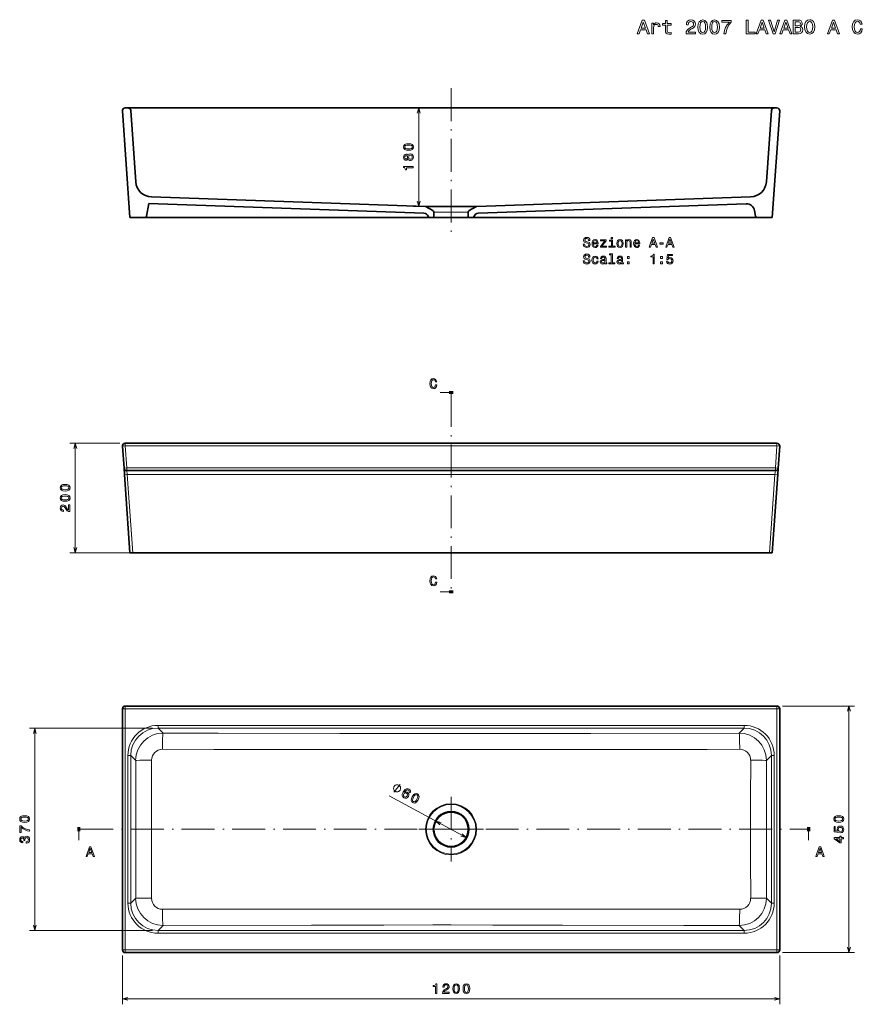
# Model space of a CAD drawing. Extents: x 14 to 508, y 45 to 404.
# Tile 1 of 3: x 14 to 322, y 45 to 404. Entities that reach past the tile are written whole.
import ezdxf

# ---------------------------------------------------------------- set-up
doc = ezdxf.new("R2010")
doc.units = 0
doc.linetypes.add('DASHDOT', pattern=[18.5, 12, -3, 0.5, -3])

msp = doc.modelspace()

# ---------------------------------------------------------------- linework, layer by layer
at = {"color": 7, "linetype": 'DASHDOT', "lineweight": 13}
for p, q in [((171.48, 379.29), (171.48, 324.79)), ((171.48, 267.67), (171.48, 195.97)), ((171.48, 120.58), (171.48, 97.01)), ((36.14, 108.79), (301.49, 108.79)), ((183.27, 108.79), (159.7, 108.79))]:
    msp.add_line(p, q, dxfattribs=at)
at = {"color": 7, "lineweight": 35}
for p, q in [((54.27, 332.07), (51.55, 371)), ((53.55, 372.07), (290.42, 372.07)), ((56.37, 345.14), (54.55, 371.14)), ((286.6, 345.14), (288.42, 371.14)), ((288.69, 332.07), (291.42, 371)), ((162.14, 336.07), (62.14, 339.57)), ((180.83, 336.07), (280.82, 339.57)), ((161.59, 333.69), (61.18, 337.2)), ((181.37, 333.69), (279.18, 337.11)), ((288.69, 332.07), (54.27, 332.07)), ((290.42, 249.71), (52.55, 249.71)), ((54.27, 209.71), (52.28, 238.22)), ((171.48, 239.71), (53.11, 239.71)), ((289.86, 239.71), (171.48, 239.71)), ((288.69, 209.71), (290.69, 238.22)), ((55.27, 209.71), (171.48, 209.71)), ((287.7, 209.71), (171.48, 209.71)), ((51.55, 64.79), (51.55, 152.79)), ((171.48, 153.79), (52.55, 153.79)), ((171.48, 153.79), (290.42, 153.79)), ((291.42, 64.79), (291.42, 152.79)), ((171.48, 63.79), (52.55, 63.79)), ((171.48, 63.79), (290.42, 63.79))]:
    msp.add_line(p, q, dxfattribs=at)
at = {"color": 7, "lineweight": 35, "ltscale": 0.025061}
for p, q in [((52.55, 372.07), (53.55, 372.07)), ((289.42, 372.07), (290.42, 372.07))]:
    msp.add_line(p, q, dxfattribs=at)
at = {"color": 7, "lineweight": 13}
for p, q in [((159.66, 336.07), (159.66, 372.07)), ((34.32, 209.71), (34.32, 249.71)), ((171.48, 248.71), (52.55, 248.71)), ((171.48, 248.71), (290.42, 248.71)), ((171.48, 240.71), (53.11, 240.71)), ((55.27, 209.71), (53.28, 238.22)), ((53.28, 238.22), (171.48, 238.22)), ((289.86, 240.71), (171.48, 240.71)), ((171.48, 238.22), (289.69, 238.22)), ((287.7, 209.71), (289.69, 238.22)), ((169.48, 209.71), (32.32, 209.71)), ((52.55, 152.79), (52.55, 64.79)), ((52.55, 152.79), (290.42, 152.79)), ((290.42, 64.79), (290.42, 152.79)), ((292.42, 153.79), (318.7, 153.79)), ((316.7, 63.79), (316.7, 153.79)), ((62.52, 145.73), (17.55, 145.73)), ((19.55, 71.86), (19.55, 145.73)), ((64.52, 146.73), (278.44, 146.73)), ((171.48, 145.73), (64.52, 145.73)), ((171.48, 145.73), (278.44, 145.73)), ((53.55, 81.83), (53.55, 135.75)), ((54.55, 135.75), (54.55, 108.79)), ((288.42, 135.75), (288.42, 108.79)), ((289.42, 135.75), (289.42, 81.83)), ((148.86, 121.06), (177.02, 105.79)), ((54.55, 81.83), (54.55, 108.79)), ((288.42, 81.83), (288.42, 108.79)), ((62.52, 71.86), (17.55, 71.86)), ((171.48, 71.86), (64.52, 71.86)), ((64.52, 70.86), (278.44, 70.86)), ((171.48, 71.86), (278.44, 71.86)), ((290.42, 64.79), (52.55, 64.79)), ((292.42, 63.79), (318.7, 63.79)), ((51.55, 46.92), (291.42, 46.92))]:
    msp.add_line(p, q, dxfattribs=at)
at = {"color": 7, "lineweight": 35, "ltscale": 0.117629}
msp.add_line((61.18, 337.2), (60.36, 332.56), dxfattribs=at)
at = {"color": 7, "lineweight": 13, "ltscale": 0.061983}
msp.add_line((160.14, 336.07), (157.66, 336.07), dxfattribs=at)
at = {"color": 7, "lineweight": 35, "ltscale": 0.467117}
msp.add_line((180.83, 336.07), (162.14, 336.07), dxfattribs=at)
at = {"color": 7, "lineweight": 35, "ltscale": 0.071108}
for p, q in [((164.88, 334.57), (162.42, 335.99)), ((178.08, 334.57), (180.55, 335.99))]:
    msp.add_line(p, q, dxfattribs=at)
at = {"color": 7, "lineweight": 35, "ltscale": 0.052432}
msp.add_line((282.24, 334.63), (282.61, 332.56), dxfattribs=at)
at = {"color": 7, "lineweight": 35, "ltscale": 0.137414}
for p, q in [((54.27, 332.07), (59.77, 332.07)), ((283.2, 332.07), (288.69, 332.07))]:
    msp.add_line(p, q, dxfattribs=at)
at = {"color": 7, "lineweight": 35, "ltscale": 0.038054}
for p, q in [((165.18, 332.07), (163.66, 332.07)), ((177.78, 332.07), (179.31, 332.07))]:
    msp.add_line(p, q, dxfattribs=at)
at = {"color": 7, "lineweight": 13, "ltscale": 0.315}
msp.add_line((165.18, 334.05), (177.78, 334.05), dxfattribs=at)
at = {"color": 7, "lineweight": 35, "ltscale": 0.049586}
for p, q in [((165.18, 332.07), (165.18, 334.05)), ((177.78, 332.07), (177.78, 334.05))]:
    msp.add_line(p, q, dxfattribs=at)
at = {"color": 7, "lineweight": 13, "ltscale": 0.1}
for p, q in [((171.48, 268.17), (167.48, 268.17)), ((171.48, 195.47), (167.48, 195.47)), ((35.64, 108.79), (35.64, 104.79)), ((301.99, 108.79), (301.99, 104.79))]:
    msp.add_line(p, q, dxfattribs=at)
at = {"color": 7, "lineweight": 100, "ltscale": 0.025}
for p, q in [((171.48, 268.67), (171.48, 267.67)), ((171.48, 194.97), (171.48, 195.97)), ((35.14, 108.79), (36.14, 108.79)), ((302.49, 108.79), (301.49, 108.79))]:
    msp.add_line(p, q, dxfattribs=at)
at = {"color": 7, "lineweight": 13, "ltscale": 0.455703}
msp.add_line((50.55, 249.71), (32.32, 249.71), dxfattribs=at)
at = {"color": 7, "lineweight": 13, "ltscale": 0.025}
for p, q in [((52.55, 248.71), (51.55, 248.64)), ((52.55, 248.71), (52.55, 249.71)), ((290.42, 248.71), (290.42, 249.71)), ((291.42, 248.64), (290.42, 248.71)), ((53.11, 240.71), (52.11, 240.64)), ((53.11, 240.71), (53.11, 239.71)), ((290.86, 240.64), (289.86, 240.71)), ((289.86, 240.71), (289.86, 239.71)), ((51.55, 152.79), (52.55, 152.79)), ((52.55, 153.79), (52.55, 152.79)), ((290.42, 153.79), (290.42, 152.79)), ((291.42, 152.79), (290.42, 152.79)), ((51.55, 64.79), (52.55, 64.79)), ((52.55, 63.79), (52.55, 64.79)), ((290.42, 63.79), (290.42, 64.79)), ((291.42, 64.79), (290.42, 64.79))]:
    msp.add_line(p, q, dxfattribs=at)
at = {"color": 7, "lineweight": 35, "ltscale": 0.200488}
for p, q in [((52.11, 240.64), (51.55, 248.64)), ((290.86, 240.64), (291.42, 248.64))]:
    msp.add_line(p, q, dxfattribs=at)
at = {"color": 7, "lineweight": 13, "ltscale": 0.200488}
for p, q in [((53.11, 240.71), (52.55, 248.71)), ((289.86, 240.71), (290.42, 248.71))]:
    msp.add_line(p, q, dxfattribs=at)
at = {"color": 7, "lineweight": 35, "ltscale": 0.060613}
for p, q in [((52.11, 240.64), (52.28, 238.22)), ((290.69, 238.22), (290.86, 240.64))]:
    msp.add_line(p, q, dxfattribs=at)
at = {"color": 7, "lineweight": 13, "ltscale": 0.037449}
for p, q in [((53.11, 239.71), (53.28, 238.22)), ((289.69, 238.22), (289.86, 239.71))]:
    msp.add_line(p, q, dxfattribs=at)
at = {"color": 7, "lineweight": 35, "ltscale": 0.024939}
for p, q in [((55.27, 209.71), (54.27, 209.71)), ((287.7, 209.71), (288.69, 209.71))]:
    msp.add_line(p, q, dxfattribs=at)
at = {"color": 7, "lineweight": 13, "ltscale": 0.024939}
for p, q in [((64.52, 145.73), (64.52, 146.73)), ((278.44, 145.73), (278.44, 146.73)), ((54.55, 135.75), (53.55, 135.75)), ((288.42, 135.75), (289.42, 135.75)), ((54.55, 81.83), (53.55, 81.83)), ((288.42, 81.83), (289.42, 81.83)), ((64.52, 71.86), (64.52, 70.86)), ((278.44, 71.86), (278.44, 70.86))]:
    msp.add_line(p, q, dxfattribs=at)
at = {"color": 7, "lineweight": 13, "ltscale": 0.064269}
for p, q in [((64.52, 145.73), (66.34, 143.91)), ((64.52, 71.86), (66.34, 73.68)), ((278.44, 71.86), (276.62, 73.68))]:
    msp.add_line(p, q, dxfattribs=at)
at = {"color": 7, "lineweight": 13, "ltscale": 0.064268}
msp.add_line((278.44, 145.73), (276.62, 143.91), dxfattribs=at)
at = {"color": 7, "lineweight": 13, "ltscale": 0.064019}
for p, q in [((54.55, 135.75), (56.36, 133.94)), ((288.42, 135.75), (286.61, 133.94)), ((54.55, 81.83), (56.36, 83.65)), ((288.42, 81.83), (286.61, 83.65))]:
    msp.add_line(p, q, dxfattribs=at)
at = {"color": 7, "lineweight": 13, "ltscale": 0.446883}
for p, q in [((51.55, 62.79), (51.55, 44.92)), ((291.42, 62.79), (291.42, 44.92))]:
    msp.add_line(p, q, dxfattribs=at)
at = {"color": 7, "lineweight": 13}
for points in [[(239.46, 399.13), (240.12, 399.13), (240.65, 400.6), (242.65, 400.6), (243.17, 399.13), (243.85, 399.13), (242.02, 404.14), (241.28, 404.14)], [(240.88, 401.21), (241.65, 403.42), (242.42, 401.21)], [(244.74, 399.13), (245.37, 399.13), (245.37, 401.34), (245.43, 401.88), (245.63, 402.26), (245.95, 402.49), (246.37, 402.57), (246.69, 402.52), (246.93, 402.37), (247.07, 402.13), (247.12, 401.8), (247.76, 401.8), (247.68, 402.38), (247.44, 402.8), (247.04, 403.05), (246.5, 403.14), (246.13, 403.08), (245.82, 402.93), (245.54, 402.69), (245.31, 402.36), (245.31, 403), (244.74, 403)], [(249.69, 402.33), (249.69, 400.39), (249.73, 399.76), (249.93, 399.33), (250.33, 399.08), (251.02, 398.99), (251.77, 399.03), (251.77, 399.58), (251.22, 399.53), (250.72, 399.59), (250.46, 399.77), (250.34, 400.07), (250.32, 400.5), (250.32, 402.33), (251.77, 402.33), (251.77, 402.87), (250.32, 402.87), (250.32, 404), (249.69, 404), (249.69, 402.87), (248.59, 402.87), (248.59, 402.33)], [(257.24, 399.13), (260.68, 399.13), (260.68, 399.75), (257.96, 399.75), (258.11, 400.09), (258.37, 400.37), (259.17, 400.88), (259.6, 401.1), (260.07, 401.41), (260.41, 401.77), (260.61, 402.19), (260.68, 402.68), (260.56, 403.28), (260.22, 403.76), (259.7, 404.06), (259.03, 404.17), (258.34, 404.04), (257.81, 403.71), (257.47, 403.17), (257.36, 402.45), (257.36, 402.35), (258.01, 402.35), (258.01, 402.41), (258.08, 402.9), (258.27, 403.26), (258.58, 403.49), (258.99, 403.57), (259.41, 403.5), (259.72, 403.32), (259.92, 403.04), (259.99, 402.68), (259.94, 402.35), (259.81, 402.07), (259.58, 401.83), (259.26, 401.61), (258.83, 401.38), (258.13, 400.93), (257.63, 400.46), (257.34, 399.88), (257.24, 399.15)], [(261.6, 401.57), (261.71, 400.44), (262.05, 399.63), (262.59, 399.15), (263.34, 398.99), (264.08, 399.15), (264.62, 399.63), (264.95, 400.44), (265.07, 401.57), (264.95, 402.7), (264.81, 403.14), (264.62, 403.51), (264.08, 404), (263.34, 404.17), (262.59, 404), (262.05, 403.5), (261.71, 402.7)], [(262.29, 401.57), (262.35, 402.44), (262.53, 403.07), (262.86, 403.44), (263.34, 403.57), (263.81, 403.44), (264.14, 403.07), (264.32, 402.44), (264.38, 401.57), (264.32, 400.69), (264.14, 400.07), (263.81, 399.7), (263.34, 399.58), (262.86, 399.7), (262.53, 400.07), (262.35, 400.69)], [(265.94, 401.57), (266.05, 400.44), (266.39, 399.63), (266.93, 399.15), (267.68, 398.99), (268.42, 399.15), (268.96, 399.63), (269.29, 400.44), (269.4, 401.57), (269.29, 402.7), (269.15, 403.14), (268.96, 403.51), (268.42, 404), (267.68, 404.17), (266.93, 404), (266.39, 403.5), (266.05, 402.7)], [(266.63, 401.57), (266.69, 402.44), (266.87, 403.07), (267.19, 403.44), (267.68, 403.57), (268.15, 403.44), (268.47, 403.07), (268.65, 402.44), (268.71, 401.57), (268.65, 400.69), (268.47, 400.07), (268.15, 399.7), (267.68, 399.58), (267.19, 399.7), (266.87, 400.07), (266.69, 400.69)], [(271.01, 399.13), (271.74, 399.13), (271.98, 400.32), (272.39, 401.43), (272.98, 402.46), (273.76, 403.42), (273.76, 404.02), (270.33, 404.02), (270.33, 403.37), (273.06, 403.37), (272.27, 402.39), (271.67, 401.38), (271.26, 400.3)], [(279.22, 399.13), (282.44, 399.13), (282.44, 399.74), (279.89, 399.74), (279.89, 404.13), (279.22, 404.13)], [(282.83, 399.13), (283.5, 399.13), (284.02, 400.6), (286.02, 400.6), (286.54, 399.13), (287.22, 399.13), (285.39, 404.14), (284.66, 404.14)], [(284.25, 401.21), (285.02, 403.42), (285.79, 401.21)], [(290.61, 404.14), (289.36, 399.88), (288.07, 404.14), (287.39, 404.14), (289, 399.13), (289.72, 399.13), (291.3, 404.14)], [(291.51, 399.13), (292.17, 399.13), (292.7, 400.6), (294.69, 400.6), (295.22, 399.13), (295.9, 399.13), (294.07, 404.14), (293.33, 404.14)], [(292.93, 401.21), (293.7, 403.42), (294.47, 401.21)], [(298.94, 401.83), (299.44, 402.25), (299.57, 402.53), (299.61, 402.88), (299.52, 403.42), (299.24, 403.81), (298.78, 404.04), (298.15, 404.13), (296.37, 404.13), (296.37, 399.13), (298.25, 399.13), (298.92, 399.23), (299.42, 399.53), (299.73, 400), (299.84, 400.63), (299.77, 401.05), (299.6, 401.41), (299.32, 401.67)], [(298.01, 402.06), (297.03, 402.06), (297.03, 403.53), (298.07, 403.53), (298.46, 403.49), (298.73, 403.36), (298.9, 403.14), (298.96, 402.8), (298.89, 402.47), (298.72, 402.24), (298.42, 402.1)], [(300.52, 401.63), (300.65, 400.51), (301.03, 399.68), (301.61, 399.17), (302.37, 398.99), (303.13, 399.17), (303.72, 399.68), (304.09, 400.51), (304.22, 401.63), (304.09, 402.75), (303.93, 403.2), (303.72, 403.58), (303.13, 404.09), (302.77, 404.22), (302.37, 404.27), (301.6, 404.09), (301.02, 403.58), (300.65, 402.75)], [(301.21, 401.63), (301.29, 402.5), (301.53, 403.14), (301.9, 403.53), (302.37, 403.67), (302.84, 403.53), (303.21, 403.14), (303.45, 402.5), (303.53, 401.63), (303.45, 400.76), (303.21, 400.12), (302.84, 399.73), (302.37, 399.6), (301.9, 399.73), (301.53, 400.12), (301.29, 400.75)], [(308.86, 399.13), (309.52, 399.13), (310.05, 400.6), (312.04, 400.6), (312.57, 399.13), (313.24, 399.13), (311.41, 404.14), (310.68, 404.14)], [(310.28, 401.21), (311.05, 403.42), (311.82, 401.21)], [(320.89, 400.99), (320.74, 400.38), (320.51, 399.95), (320.18, 399.69), (319.79, 399.6), (319.32, 399.73), (318.95, 400.12), (318.71, 400.75), (318.63, 401.63), (318.71, 402.5), (318.94, 403.14), (319.31, 403.53), (319.79, 403.67), (320.13, 403.6), (320.43, 403.4), (320.66, 403.07), (320.82, 402.62), (321.5, 402.62), (321.28, 403.31), (320.91, 403.83), (320.4, 404.15), (319.79, 404.27), (319.02, 404.09), (318.44, 403.58), (318.06, 402.75), (317.93, 401.63), (318.06, 400.51), (318.44, 399.68), (319.02, 399.17), (319.79, 398.99), (320.46, 399.13), (321, 399.51), (321.38, 400.14), (321.58, 400.99)], [(298.17, 399.73), (297.03, 399.73), (297.03, 401.45), (298.11, 401.45), (298.56, 401.4), (298.89, 401.25), (299.08, 400.99), (299.14, 400.61), (299.08, 400.22), (298.9, 399.94), (298.6, 399.78)], [(155.95, 356.59), (156.74, 356.67), (157.31, 356.9), (157.65, 357.28), (157.76, 357.81), (157.65, 358.33), (157.31, 358.71), (156.74, 358.94), (155.95, 359.02), (155.17, 358.94), (154.85, 358.84), (154.6, 358.71), (154.25, 358.33), (154.14, 357.81), (154.25, 357.28), (154.6, 356.9), (155.17, 356.67)], [(155.95, 357.08), (155.34, 357.12), (154.9, 357.24), (154.65, 357.47), (154.56, 357.81), (154.65, 358.14), (154.9, 358.37), (155.34, 358.49), (155.95, 358.53), (156.57, 358.49), (157.01, 358.37), (157.26, 358.14), (157.35, 357.81), (157.26, 357.47), (157.01, 357.24), (156.57, 357.12)], [(155.78, 353.45), (155.92, 353.19), (156.11, 353.01), (156.36, 352.9), (156.66, 352.87), (157.11, 352.95), (157.45, 353.18), (157.68, 353.56), (157.76, 354.07), (157.68, 354.58), (157.45, 354.96), (157.11, 355.19), (156.66, 355.28), (156.36, 355.24), (156.11, 355.13), (155.92, 354.95), (155.78, 354.7), (155.65, 354.9), (155.49, 355.04), (155.29, 355.13), (155.04, 355.16), (154.68, 355.07), (154.39, 354.86), (154.21, 354.52), (154.14, 354.07), (154.21, 353.62), (154.39, 353.27), (154.68, 353.06), (155.04, 352.98), (155.29, 353.01), (155.49, 353.09)], [(155.08, 353.46), (154.86, 353.5), (154.69, 353.62), (154.58, 353.81), (154.54, 354.07), (154.58, 354.32), (154.69, 354.52), (154.86, 354.64), (155.08, 354.68), (155.31, 354.64), (155.48, 354.52), (155.6, 354.32), (155.63, 354.07), (155.59, 353.81), (155.48, 353.62), (155.31, 353.5)], [(156.65, 353.35), (156.38, 353.4), (156.18, 353.54), (156.05, 353.77), (156, 354.07), (156.05, 354.37), (156.18, 354.6), (156.38, 354.74), (156.65, 354.79), (156.94, 354.74), (157.15, 354.6), (157.29, 354.37), (157.34, 354.07), (157.29, 353.77), (157.15, 353.54), (156.94, 353.4)], [(157.66, 350.24), (157.66, 350.7), (154.14, 350.7), (154.14, 350.36), (154.44, 350.27), (154.65, 350.09), (154.77, 349.81), (154.81, 349.43), (155.17, 349.43), (155.17, 350.24)], [(220.2, 322.37), (219.75, 322.37), (219.85, 321.83), (220.1, 321.44), (220.49, 321.2), (221.01, 321.12), (221.53, 321.2), (221.92, 321.42), (222.17, 321.77), (222.26, 322.23), (222.18, 322.64), (221.97, 322.91), (221.63, 323.08), (221.17, 323.21), (220.77, 323.31), (220.52, 323.42), (220.37, 323.58), (220.33, 323.83), (220.37, 324.06), (220.5, 324.23), (220.7, 324.35), (220.98, 324.39), (221.26, 324.34), (221.49, 324.2), (221.63, 323.98), (221.7, 323.67), (222.16, 323.67), (222.16, 323.68), (222.08, 324.15), (221.84, 324.51), (221.47, 324.73), (220.97, 324.8), (220.51, 324.73), (220.16, 324.52), (219.93, 324.19), (219.85, 323.76), (219.92, 323.39), (220.11, 323.13), (220.41, 322.96), (220.82, 322.83), (221.23, 322.71), (221.54, 322.6), (221.73, 322.44), (221.79, 322.18), (221.73, 321.91), (221.58, 321.71), (221.34, 321.58), (221.03, 321.54), (220.69, 321.6), (220.43, 321.76), (220.26, 322.02)], [(223.38, 322.44), (225.16, 322.44), (225.16, 322.64), (225.08, 323.22), (224.86, 323.66), (224.51, 323.92), (224.04, 324.02), (223.58, 323.92), (223.23, 323.63), (223, 323.17), (222.92, 322.57), (222.99, 321.95), (223.22, 321.49), (223.57, 321.21), (224.02, 321.12), (224.42, 321.18), (224.74, 321.35), (224.98, 321.63), (225.11, 321.99), (224.67, 321.99), (224.58, 321.79), (224.45, 321.64), (224.08, 321.51), (223.79, 321.57), (223.57, 321.75), (223.43, 322.03), (223.38, 322.42)], [(223.38, 322.81), (223.44, 323.16), (223.57, 323.42), (223.78, 323.57), (224.05, 323.63), (224.32, 323.57), (224.53, 323.42), (224.65, 323.16), (224.7, 322.81)], [(227.57, 323.55), (225.99, 321.55), (225.99, 321.21), (228.19, 321.21), (228.19, 321.59), (226.55, 321.59), (228.12, 323.58), (228.12, 323.92), (226.07, 323.92), (226.07, 323.55)], [(230.42, 321.59), (230.42, 323.83), (229.28, 323.83), (229.28, 323.45), (229.98, 323.45), (229.98, 321.59), (229.07, 321.59), (229.07, 321.21), (231.34, 321.21), (231.34, 321.59)], [(230.44, 324.83), (229.97, 324.83), (229.97, 324.33), (230.44, 324.33)], [(231.97, 322.56), (232.05, 321.95), (232.28, 321.49), (232.65, 321.21), (233.15, 321.12), (233.63, 321.21), (234, 321.49), (234.23, 321.94), (234.32, 322.56), (234.23, 323.18), (234, 323.64), (233.63, 323.92), (233.15, 324.02), (232.65, 323.92), (232.28, 323.63), (232.05, 323.18)], [(232.42, 322.57), (232.47, 323.02), (232.61, 323.35), (232.84, 323.55), (233.15, 323.62), (233.45, 323.55), (233.68, 323.36), (233.82, 323.02), (233.87, 322.57), (233.82, 322.11), (233.68, 321.78), (233.45, 321.58), (233.15, 321.51), (232.84, 321.58), (232.61, 321.78), (232.47, 322.11)], [(235.14, 321.21), (235.58, 321.21), (235.58, 322.78), (235.63, 323.13), (235.77, 323.4), (236, 323.56), (236.3, 323.62), (236.54, 323.57), (236.7, 323.43), (236.77, 323.2), (236.8, 322.9), (236.8, 321.21), (237.24, 321.21), (237.24, 322.99), (237.22, 323.35), (237.13, 323.65), (236.83, 323.92), (236.37, 324.02), (236.11, 323.98), (235.89, 323.88), (235.71, 323.72), (235.56, 323.51), (235.56, 323.92), (235.14, 323.92)], [(238.56, 322.44), (240.34, 322.44), (240.34, 322.64), (240.26, 323.22), (240.04, 323.66), (239.69, 323.92), (239.22, 324.02), (238.76, 323.92), (238.41, 323.63), (238.18, 323.17), (238.1, 322.57), (238.17, 321.95), (238.4, 321.49), (238.75, 321.21), (239.2, 321.12), (239.6, 321.18), (239.92, 321.35), (240.16, 321.63), (240.29, 321.99), (239.85, 321.99), (239.76, 321.79), (239.63, 321.64), (239.26, 321.51), (238.97, 321.57), (238.75, 321.75), (238.61, 322.03), (238.56, 322.42)], [(238.56, 322.81), (238.62, 323.16), (238.75, 323.42), (238.96, 323.57), (239.23, 323.63), (239.5, 323.57), (239.71, 323.42), (239.83, 323.16), (239.88, 322.81)], [(243.76, 321.21), (244.22, 321.21), (244.59, 322.24), (245.99, 322.24), (246.35, 321.21), (246.83, 321.21), (245.55, 324.72), (245.03, 324.72)], [(244.75, 322.67), (245.29, 324.21), (245.83, 322.67)], [(249.83, 321.21), (250.29, 321.21), (250.66, 322.24), (252.06, 322.24), (252.43, 321.21), (252.9, 321.21), (251.62, 324.72), (251.1, 324.72)], [(250.82, 322.67), (251.36, 324.21), (251.9, 322.67)], [(247.72, 322.37), (248.94, 322.37), (248.94, 322.77), (247.72, 322.77)], [(220.2, 316.32), (219.75, 316.32), (219.85, 315.79), (220.1, 315.39), (220.49, 315.16), (221.01, 315.07), (221.53, 315.15), (221.92, 315.37), (222.17, 315.72), (222.26, 316.18), (222.18, 316.59), (221.97, 316.86), (221.63, 317.04), (221.17, 317.17), (220.77, 317.26), (220.52, 317.37), (220.37, 317.54), (220.33, 317.79), (220.37, 318.01), (220.5, 318.19), (220.7, 318.3), (220.98, 318.34), (221.26, 318.29), (221.49, 318.16), (221.63, 317.93), (221.7, 317.62), (222.16, 317.62), (222.16, 317.63), (222.08, 318.11), (221.84, 318.46), (221.47, 318.68), (220.97, 318.76), (220.51, 318.68), (220.16, 318.47), (219.93, 318.14), (219.85, 317.72), (219.92, 317.34), (220.11, 317.08), (220.41, 316.91), (220.82, 316.78), (221.23, 316.66), (221.54, 316.55), (221.73, 316.39), (221.79, 316.13), (221.73, 315.86), (221.58, 315.66), (221.34, 315.53), (221.03, 315.49), (220.69, 315.55), (220.43, 315.71), (220.26, 315.97)], [(224.72, 316.98), (225.16, 316.98), (225.07, 317.38), (224.85, 317.7), (224.51, 317.89), (224.07, 317.97), (223.59, 317.87), (223.22, 317.59), (222.99, 317.13), (222.91, 316.51), (222.98, 315.9), (223.21, 315.45), (223.57, 315.17), (224.06, 315.07), (224.49, 315.15), (224.83, 315.36), (225.06, 315.69), (225.16, 316.13), (224.74, 316.13), (224.66, 315.85), (224.52, 315.64), (224.32, 315.51), (224.07, 315.47), (223.77, 315.53), (223.54, 315.74), (223.41, 316.06), (223.36, 316.53), (223.41, 316.98), (223.55, 317.31), (223.78, 317.51), (224.07, 317.58), (224.33, 317.54), (224.53, 317.42), (224.66, 317.23)], [(227.64, 315.52), (227.64, 315.5), (227.66, 315.33), (227.74, 315.21), (228.06, 315.11), (228.3, 315.16), (228.3, 315.5), (228.2, 315.48), (228.06, 315.55), (228.03, 315.75), (228.03, 317.15), (227.97, 317.51), (227.79, 317.76), (227.49, 317.91), (227.05, 317.97), (226.63, 317.91), (226.32, 317.74), (226.12, 317.47), (226.05, 317.12), (226.05, 317.09), (226.45, 317.09), (226.49, 317.3), (226.6, 317.45), (226.78, 317.54), (227.04, 317.58), (227.29, 317.55), (227.46, 317.48), (227.57, 317.34), (227.6, 317.16), (227.58, 316.95), (227.5, 316.84), (227.3, 316.79), (226.92, 316.75), (226.49, 316.66), (226.18, 316.5), (226, 316.25), (225.94, 315.88), (225.99, 315.54), (226.15, 315.3), (226.4, 315.14), (226.75, 315.08), (227.22, 315.19)], [(227.59, 316.11), (227.53, 315.85), (227.37, 315.65), (227.12, 315.52), (226.83, 315.47), (226.63, 315.5), (226.5, 315.58), (226.41, 315.72), (226.39, 315.92), (226.41, 316.09), (226.49, 316.22), (226.81, 316.36), (227.22, 316.42), (227.59, 316.54)], [(229.95, 318.41), (229.95, 315.54), (229.04, 315.54), (229.04, 315.17), (231.3, 315.17), (231.3, 315.54), (230.39, 315.54), (230.39, 318.79), (229.25, 318.79), (229.25, 318.41)], [(233.71, 315.52), (233.71, 315.5), (233.74, 315.33), (233.81, 315.21), (234.13, 315.11), (234.38, 315.16), (234.38, 315.5), (234.27, 315.48), (234.13, 315.55), (234.1, 315.75), (234.1, 317.15), (234.04, 317.51), (233.87, 317.76), (233.56, 317.91), (233.13, 317.97), (232.7, 317.91), (232.39, 317.74), (232.19, 317.47), (232.13, 317.12), (232.13, 317.09), (232.53, 317.09), (232.56, 317.3), (232.67, 317.45), (232.85, 317.54), (233.11, 317.58), (233.36, 317.55), (233.53, 317.48), (233.64, 317.34), (233.68, 317.16), (233.65, 316.95), (233.57, 316.84), (233.37, 316.79), (232.99, 316.75), (232.56, 316.66), (232.25, 316.5), (232.07, 316.25), (232.02, 315.88), (232.07, 315.54), (232.22, 315.3), (232.47, 315.14), (232.82, 315.08), (233.29, 315.19)], [(233.66, 316.11), (233.6, 315.85), (233.44, 315.65), (233.2, 315.52), (232.9, 315.47), (232.71, 315.5), (232.57, 315.58), (232.48, 315.72), (232.46, 315.92), (232.48, 316.09), (232.56, 316.22), (232.88, 316.36), (233.29, 316.42), (233.66, 316.54)], [(235.83, 317.12), (236.53, 317.12), (236.53, 317.87), (235.83, 317.87)], [(245.2, 315.17), (245.66, 315.17), (245.66, 318.69), (245.31, 318.69), (245.22, 318.38), (245.04, 318.18), (244.77, 318.05), (244.38, 318.01), (244.38, 317.66), (245.2, 317.66)], [(247.98, 317.12), (248.67, 317.12), (248.67, 317.87), (247.98, 317.87)], [(250.11, 316.08), (250.22, 315.66), (250.47, 315.34), (250.83, 315.14), (251.3, 315.06), (251.81, 315.16), (252.2, 315.4), (252.46, 315.8), (252.55, 316.3), (252.47, 316.77), (252.22, 317.14), (251.85, 317.37), (251.36, 317.46), (250.98, 317.4), (250.69, 317.23), (250.83, 318.18), (252.36, 318.18), (252.36, 318.59), (250.49, 318.59), (250.21, 316.73), (250.62, 316.73), (250.91, 316.97), (251.28, 317.06), (251.6, 317), (251.85, 316.84), (252.01, 316.59), (252.06, 316.27), (252.01, 315.96), (251.85, 315.71), (251.6, 315.55), (251.28, 315.5), (251.01, 315.53), (250.81, 315.65), (250.66, 315.83), (250.58, 316.08)], [(235.83, 315.17), (236.53, 315.17), (236.53, 315.92), (235.83, 315.92)], [(247.98, 315.17), (248.67, 315.17), (248.67, 315.92), (247.98, 315.92)], [(165.82, 271.01), (165.72, 270.59), (165.55, 270.28), (165.32, 270.1), (165.05, 270.04), (164.72, 270.13), (164.46, 270.4), (164.29, 270.84), (164.23, 271.46), (164.29, 272.07), (164.46, 272.52), (164.71, 272.79), (165.05, 272.89), (165.29, 272.83), (165.5, 272.69), (165.66, 272.47), (165.77, 272.15), (166.25, 272.15), (166.1, 272.63), (165.83, 273), (165.48, 273.22), (165.05, 273.3), (164.51, 273.18), (164.1, 272.82), (163.84, 272.24), (163.75, 271.46), (163.84, 270.67), (164.1, 270.09), (164.51, 269.73), (165.05, 269.61), (165.52, 269.71), (165.89, 269.98), (166.16, 270.41), (166.3, 271.01)], [(30.61, 232.23), (31.4, 232.3), (31.97, 232.54), (32.31, 232.92), (32.42, 233.44), (32.31, 233.96), (31.97, 234.34), (31.4, 234.57), (30.61, 234.65), (29.82, 234.57), (29.51, 234.48), (29.25, 234.34), (28.91, 233.96), (28.8, 233.44), (28.91, 232.92), (29.26, 232.54), (29.82, 232.3)], [(30.61, 232.71), (30, 232.75), (29.56, 232.88), (29.3, 233.11), (29.21, 233.44), (29.3, 233.78), (29.56, 234), (30, 234.13), (30.61, 234.17), (31.23, 234.13), (31.66, 234), (31.92, 233.78), (32.01, 233.44), (31.92, 233.11), (31.66, 232.88), (31.23, 232.75)], [(30.61, 228.49), (31.4, 228.57), (31.97, 228.81), (32.31, 229.18), (32.42, 229.71), (32.31, 230.23), (31.97, 230.61), (31.4, 230.84), (30.61, 230.92), (29.82, 230.84), (29.51, 230.74), (29.25, 230.61), (28.91, 230.23), (28.8, 229.71), (28.91, 229.18), (29.26, 228.81), (29.82, 228.57)], [(30.61, 228.98), (30, 229.02), (29.56, 229.14), (29.3, 229.37), (29.21, 229.71), (29.3, 230.04), (29.56, 230.27), (30, 230.39), (30.61, 230.43), (31.23, 230.39), (31.66, 230.27), (31.92, 230.04), (32.01, 229.71), (31.92, 229.37), (31.66, 229.14), (31.23, 229.02)], [(32.32, 224.74), (32.32, 227.15), (31.89, 227.15), (31.89, 225.25), (31.65, 225.35), (31.45, 225.53), (31.09, 226.09), (30.94, 226.39), (30.73, 226.72), (30.47, 226.96), (30.18, 227.1), (29.84, 227.15), (29.42, 227.06), (29.08, 226.82), (28.87, 226.46), (28.8, 225.99), (28.88, 225.51), (29.12, 225.14), (29.5, 224.9), (30, 224.82), (30.07, 224.82), (30.07, 225.28), (30.03, 225.28), (29.68, 225.33), (29.43, 225.46), (29.27, 225.68), (29.21, 225.97), (29.26, 226.26), (29.39, 226.48), (29.59, 226.62), (29.83, 226.67), (30.07, 226.63), (30.26, 226.54), (30.43, 226.38), (30.59, 226.15), (30.75, 225.86), (31.06, 225.36), (31.39, 225.01), (31.8, 224.81), (32.31, 224.74)], [(165.82, 199.01), (165.72, 198.59), (165.55, 198.28), (165.32, 198.1), (165.05, 198.04), (164.72, 198.13), (164.46, 198.4), (164.29, 198.84), (164.23, 199.46), (164.29, 200.07), (164.46, 200.52), (164.71, 200.79), (165.05, 200.89), (165.29, 200.83), (165.5, 200.69), (165.66, 200.47), (165.77, 200.15), (166.25, 200.15), (166.1, 200.63), (165.83, 201), (165.48, 201.22), (165.05, 201.3), (164.51, 201.18), (164.1, 200.82), (163.84, 200.24), (163.75, 199.46), (163.84, 198.67), (164.1, 198.09), (164.51, 197.73), (165.05, 197.61), (165.52, 197.71), (165.89, 197.98), (166.16, 198.41), (166.3, 199.01)], [(152.91, 123.13), (152.96, 123.24), (153.02, 123.47), (153.06, 123.65), (153.06, 123.78), (153.04, 123.99), (152.97, 124.23), (152.87, 124.41), (152.8, 124.52), (152.67, 124.65), (152.49, 124.82), (152.39, 124.87), (152.29, 124.93), (152.06, 124.99), (151.87, 125.02), (151.74, 125.02), (151.53, 125.01), (151.3, 124.93), (151.11, 124.84), (151, 124.76), (150.87, 124.64), (150.71, 124.46), (150.65, 124.36), (150.6, 124.25), (150.54, 124.02), (150.5, 123.84), (150.5, 123.71), (150.52, 123.5), (150.59, 123.26), (150.69, 123.08), (150.76, 122.97), (150.89, 122.83), (151.07, 122.67), (151.17, 122.62), (151.27, 122.56), (151.5, 122.5), (151.69, 122.47), (151.82, 122.46), (152.02, 122.48), (152.26, 122.55), (152.45, 122.65), (152.56, 122.73), (152.69, 122.85), (152.85, 123.03)], [(156.57, 122.06), (156.68, 122.47), (156.63, 122.84), (156.42, 123.17), (156.06, 123.44), (155.78, 123.55), (155.51, 123.59), (155.24, 123.56), (154.96, 123.46), (154.7, 123.29), (154.44, 123.04), (154.19, 122.73), (153.95, 122.34), (153.68, 121.67), (153.65, 121.1), (153.86, 120.63), (154.28, 120.28), (154.76, 120.13), (155.2, 120.16), (155.59, 120.37), (155.89, 120.75), (156.04, 121.21), (156.01, 121.64), (155.81, 122.02), (155.46, 122.3), (154.99, 122.44), (154.54, 122.36), (154.87, 122.81), (155.2, 123.08), (155.53, 123.17), (155.87, 123.08), (156.07, 122.93), (156.19, 122.74), (156.22, 122.53), (156.16, 122.29)], [(155.46, 120.98), (155.26, 120.72), (155.02, 120.58), (154.74, 120.54), (154.47, 120.63), (154.23, 120.82), (154.11, 121.07), (154.09, 121.35), (154.2, 121.65), (154.4, 121.9), (154.64, 122.04), (154.91, 122.06), (155.21, 121.96), (155.43, 121.78), (155.55, 121.55), (155.56, 121.28)], [(157.32, 120.7), (157.01, 119.96), (156.95, 119.35), (157.12, 118.87), (157.52, 118.52), (158.03, 118.37), (158.53, 118.5), (159, 118.88), (159.45, 119.54), (159.75, 120.27), (159.82, 120.59), (159.82, 120.88), (159.65, 121.36), (159.25, 121.71), (158.74, 121.86), (158.24, 121.73), (157.76, 121.35)], [(157.74, 120.46), (158.07, 120.98), (158.39, 121.31), (158.71, 121.43), (159.05, 121.34), (159.3, 121.11), (159.38, 120.77), (159.28, 120.33), (159.02, 119.77), (158.7, 119.25), (158.38, 118.92), (158.05, 118.8), (157.72, 118.89), (157.46, 119.12), (157.39, 119.46), (157.49, 119.9)], [(15.84, 111.31), (16.64, 111.39), (17.2, 111.63), (17.54, 112.01), (17.65, 112.53), (17.54, 113.05), (17.2, 113.43), (16.64, 113.66), (15.84, 113.74), (15.06, 113.66), (14.74, 113.56), (14.49, 113.43), (14.14, 113.05), (14.03, 112.53), (14.14, 112.01), (14.49, 111.63), (15.06, 111.39)], [(15.84, 111.8), (15.23, 111.84), (14.79, 111.97), (14.54, 112.19), (14.45, 112.53), (14.54, 112.86), (14.79, 113.09), (15.23, 113.22), (15.84, 113.26), (16.46, 113.22), (16.9, 113.09), (17.15, 112.86), (17.24, 112.53), (17.15, 112.19), (16.9, 111.97), (16.46, 111.84)], [(312.99, 111.31), (313.78, 111.39), (314.34, 111.63), (314.68, 112.01), (314.8, 112.53), (314.68, 113.05), (314.34, 113.43), (313.78, 113.66), (312.99, 113.74), (312.2, 113.66), (311.89, 113.56), (311.63, 113.43), (311.29, 113.05), (311.17, 112.53), (311.29, 112.01), (311.63, 111.63), (312.2, 111.39)], [(312.99, 111.8), (312.38, 111.84), (311.94, 111.97), (311.68, 112.19), (311.59, 112.53), (311.68, 112.86), (311.94, 113.09), (312.38, 113.22), (312.99, 113.26), (313.6, 113.22), (314.04, 113.09), (314.3, 112.86), (314.38, 112.53), (314.3, 112.19), (314.04, 111.97), (313.6, 111.84)], [(17.55, 108.09), (17.55, 108.6), (16.72, 108.77), (15.94, 109.06), (15.22, 109.48), (14.55, 110.01), (14.13, 110.01), (14.13, 107.61), (14.59, 107.61), (14.59, 109.53), (15.27, 108.98), (15.98, 108.56), (16.74, 108.26)], [(313.78, 107.54), (314.2, 107.65), (314.52, 107.9), (314.72, 108.26), (314.8, 108.73), (314.71, 109.24), (314.46, 109.64), (314.06, 109.89), (313.56, 109.98), (313.09, 109.9), (312.72, 109.66), (312.49, 109.28), (312.4, 108.79), (312.46, 108.41), (312.63, 108.12), (311.68, 108.26), (311.68, 109.79), (311.27, 109.79), (311.27, 107.92), (313.13, 107.64), (313.13, 108.05), (312.89, 108.34), (312.8, 108.71), (312.86, 109.04), (313.02, 109.28), (313.27, 109.44), (313.59, 109.5), (313.9, 109.44), (314.15, 109.28), (314.31, 109.03), (314.36, 108.71), (314.33, 108.45), (314.21, 108.24), (314.03, 108.09), (313.78, 108.01)], [(16.45, 103.79), (16.49, 103.79), (16.97, 103.87), (17.34, 104.11), (17.57, 104.48), (17.65, 104.97), (17.57, 105.5), (17.35, 105.89), (16.99, 106.14), (16.54, 106.23), (16.24, 106.19), (16, 106.08), (15.81, 105.9), (15.68, 105.66), (15.4, 105.99), (14.97, 106.1), (14.58, 106.03), (14.28, 105.81), (14.09, 105.46), (14.03, 104.97), (14.11, 104.52), (14.33, 104.17), (14.68, 103.94), (15.15, 103.87), (15.19, 103.87), (15.19, 104.32), (14.86, 104.36), (14.63, 104.49), (14.49, 104.7), (14.44, 105), (14.48, 105.26), (14.59, 105.45), (14.76, 105.57), (14.99, 105.61), (15.24, 105.57), (15.4, 105.45), (15.51, 105.23), (15.54, 104.95), (15.53, 104.75), (15.93, 104.75), (15.92, 105), (15.96, 105.32), (16.09, 105.55), (16.28, 105.69), (16.54, 105.74), (16.83, 105.69), (17.05, 105.54), (17.18, 105.31), (17.23, 105), (17.18, 104.69), (17.03, 104.45), (16.79, 104.31), (16.45, 104.25)], [(314.7, 105.34), (314.7, 105.79), (313.83, 105.79), (313.83, 106.29), (313.42, 106.29), (313.42, 105.79), (311.27, 105.79), (311.27, 105.33), (313.38, 103.8), (313.83, 103.8), (313.83, 105.34)], [(313.42, 104.22), (311.86, 105.34), (313.42, 105.34)], [(38.25, 98.86), (38.71, 98.86), (39.08, 99.88), (40.48, 99.88), (40.85, 98.86), (41.32, 98.86), (40.04, 102.36), (39.53, 102.36)], [(39.24, 100.31), (39.78, 101.86), (40.32, 100.31)], [(304.6, 98.86), (305.07, 98.86), (305.44, 99.88), (306.83, 99.88), (307.2, 98.86), (307.68, 98.86), (306.39, 102.36), (305.88, 102.36)], [(305.6, 100.31), (306.14, 101.86), (306.68, 100.31)], [(165.79, 48.92), (166.25, 48.92), (166.25, 52.44), (165.9, 52.44), (165.81, 52.14), (165.63, 51.93), (165.35, 51.81), (164.97, 51.77), (164.97, 51.41), (165.79, 51.41)], [(168.38, 48.92), (170.79, 48.92), (170.79, 49.35), (168.89, 49.35), (169, 49.59), (169.18, 49.79), (169.74, 50.14), (170.03, 50.3), (170.37, 50.51), (170.6, 50.76), (170.74, 51.06), (170.79, 51.4), (170.7, 51.82), (170.47, 52.16), (170.1, 52.37), (169.64, 52.44), (169.15, 52.36), (168.78, 52.12), (168.55, 51.74), (168.47, 51.24), (168.47, 51.17), (168.92, 51.17), (168.92, 51.21), (168.97, 51.56), (169.11, 51.81), (169.32, 51.97), (169.61, 52.03), (169.9, 51.98), (170.12, 51.85), (170.26, 51.65), (170.31, 51.41), (170.28, 51.17), (170.18, 50.98), (170.02, 50.81), (169.8, 50.65), (169.5, 50.49), (169.01, 50.18), (168.66, 49.85), (168.45, 49.44), (168.38, 48.93)], [(172.14, 50.63), (172.21, 49.84), (172.45, 49.27), (172.83, 48.93), (173.35, 48.82), (173.87, 48.93), (174.25, 49.27), (174.48, 49.84), (174.56, 50.63), (174.48, 51.42), (174.39, 51.73), (174.25, 51.99), (173.87, 52.33), (173.35, 52.44), (172.83, 52.33), (172.45, 51.98), (172.21, 51.42)], [(172.62, 50.63), (172.66, 51.24), (172.79, 51.68), (173.01, 51.93), (173.35, 52.03), (173.68, 51.93), (173.91, 51.68), (174.04, 51.24), (174.08, 50.63), (174.04, 50.01), (173.91, 49.57), (173.68, 49.32), (173.35, 49.23), (173.01, 49.32), (172.79, 49.57), (172.66, 50.01)], [(175.87, 50.63), (175.95, 49.84), (176.18, 49.27), (176.56, 48.93), (177.09, 48.82), (177.61, 48.93), (177.99, 49.27), (178.22, 49.84), (178.3, 50.63), (178.22, 51.42), (178.12, 51.73), (177.99, 51.99), (177.61, 52.33), (177.09, 52.44), (176.56, 52.33), (176.18, 51.98), (175.95, 51.42)], [(176.36, 50.63), (176.4, 51.24), (176.52, 51.68), (176.75, 51.93), (177.09, 52.03), (177.42, 51.93), (177.65, 51.68), (177.77, 51.24), (177.81, 50.63), (177.77, 50.01), (177.65, 49.57), (177.42, 49.32), (177.09, 49.23), (176.75, 49.32), (176.52, 49.57), (176.4, 50.01)]]:
    msp.add_lwpolyline(points, close=True, dxfattribs=at)
for points in [[(160.18, 370.14), (159.66, 372.07), (159.14, 370.14)], [(159.14, 338.01), (159.66, 336.07), (160.18, 338.01)], [(170.88, 267.93), (171.48, 268.17), (170.88, 268.42)], [(34.84, 247.78), (34.32, 249.71), (33.8, 247.78)], [(33.8, 211.64), (34.32, 209.71), (34.84, 211.64)], [(170.88, 195.23), (171.48, 195.47), (170.88, 195.72)], [(317.21, 151.86), (316.7, 153.79), (316.18, 151.86)], [(20.07, 143.8), (19.55, 145.73), (19.04, 143.8)], [(171.48, 143.72), (156.27, 143.72), (130.84, 143.77), (86.48, 143.86), (66.34, 143.91)], [(276.62, 143.91), (222.44, 143.79), (193.37, 143.73), (173.66, 143.72), (171.48, 143.72)], [(171.48, 137.94), (162.75, 137.93), (149.26, 137.92), (138.69, 137.91), (127.04, 137.9), (106.33, 137.92), (84.83, 137.95), (66.14, 137.98)], [(276.83, 137.98), (264.97, 137.96), (241.23, 137.92), (222.55, 137.91), (205.61, 137.9), (193.34, 137.92), (183.62, 137.93), (171.48, 137.94)], [(56.36, 133.94), (56.42, 133.95), (56.68, 133.96), (57.85, 133.97), (60.35, 133.99), (62.14, 133.99)], [(286.61, 133.94), (286.54, 133.95), (286.28, 133.96), (285.11, 133.97), (282.61, 133.99), (280.83, 133.99)], [(150.64, 122.37), (152.92, 125.12)], [(167.89, 111.33), (165.95, 111.8), (167.4, 110.42)], [(35.89, 108.19), (35.64, 108.79), (35.39, 108.19)], [(302.24, 108.19), (301.99, 108.79), (301.75, 108.19)], [(175.08, 106.26), (177.02, 105.79), (175.57, 107.17)], [(56.36, 83.65), (56.42, 83.64), (56.68, 83.63), (57.85, 83.62), (60.35, 83.6), (62.14, 83.6)], [(286.61, 83.65), (286.54, 83.64), (286.28, 83.63), (285.11, 83.62), (282.61, 83.6), (280.83, 83.6)], [(66.14, 79.61), (77.99, 79.63), (101.74, 79.66), (120.43, 79.68), (140.95, 79.68), (152.16, 79.67), (161.17, 79.66), (171.48, 79.65)], [(171.48, 79.65), (180.22, 79.65), (193.71, 79.67), (204.28, 79.68), (215.93, 79.68), (236.64, 79.67), (258.13, 79.64), (276.83, 79.61)], [(19.04, 73.79), (19.55, 71.86), (20.07, 73.79)], [(66.34, 73.68), (120.53, 73.8), (146.94, 73.85), (164.83, 73.87), (171.48, 73.87)], [(171.48, 73.87), (186.69, 73.86), (212.13, 73.82), (256.49, 73.72), (276.62, 73.68)], [(316.18, 65.73), (316.7, 63.79), (317.21, 65.73)], [(53.48, 47.44), (51.55, 46.92), (53.48, 46.4)], [(289.49, 46.4), (291.42, 46.92), (289.49, 47.44)]]:
    msp.add_lwpolyline(points, dxfattribs=at)
for radius in [9.34, 9.06, 6.6]:
    msp.add_circle((171.48, 108.79), radius, dxfattribs=at)
at = {"color": 7, "lineweight": 35}
msp.add_circle((171.48, 108.79), 6.3, dxfattribs=at)
for centre, radius, start, end in [((52.55, 371.07), 1, 90, 184), ((53.55, 371.07), 1, 4, 90), ((289.42, 371.07), 1, 90, 176), ((290.42, 371.07), 1, 356, 90), ((62.35, 345.56), 6, 184, 268), ((280.62, 345.56), 6, 272, 356), ((162.12, 335.47), 0.6, 60, 88), ((164.58, 334.05), 0.6, 0, 60), ((178.38, 334.05), 0.6, 120, 180), ((180.85, 335.47), 0.6, 92, 120), ((279.29, 334.11), 3, 10, 92), ((59.77, 332.67), 0.6, 270, 350), ((161.54, 332.09), 1.6, 15.1823, 88), ((163.66, 332.67), 0.6, 195.1823, 270), ((179.31, 332.67), 0.6, 270, 344.8177), ((181.43, 332.09), 1.6, 92, 164.8177), ((283.2, 332.67), 0.6, 190, 270), ((52.55, 248.71), 1, 90, 184), ((53.55, 248.71), 1, 89.7148, 90), ((289.42, 248.71), 1, 90, 90.2852), ((290.42, 248.71), 1, 356, 90), ((53.11, 240.71), 1, 184, 270), ((289.86, 240.71), 1, 270, 356), ((52.55, 152.79), 1, 90, 180), ((290.42, 152.79), 1, 0, 90), ((52.55, 64.79), 1, 180, 270), ((290.42, 64.79), 1, 270, 360)]:
    msp.add_arc(centre, radius, start, end, dxfattribs=at)
at = {"color": 7, "lineweight": 13}
for centre, radius, start, end in [((-45556.93, 108.65), 45613.3, 0.000186, 0.031776), ((-181495.3, 109.58), 181557.43, 359.9997514, 0.0077026), ((182068.7, 109.58), 181787.87, 179.9923142, 180.0002545), ((45900.03, 108.65), 45613.43, 179.968231, 179.999814), ((-45557.06, 108.94), 45613.43, 359.968225, 359.999814), ((-181725.64, 108), 181787.79, 359.9923076, 0.0002488), ((181838.27, 108.01), 181557.44, 179.9997455, 180.0076994), ((45899.9, 108.94), 45613.3, 180.000186, 180.031769)]:
    msp.add_arc(centre, radius, start, end, dxfattribs=at)
for centre, major_axis, ratio, start_param, end_param in [((53.28, 238.29), (0.998, 0.07), 0.069587, 3.141593, 4.707523), ((289.69, 238.29), (0.998, -0.07), 0.069587, 4.717255, 6.283185), ((53.11, 152.79), (0, 1), 0.997564, 0, 0.003346), ((289.86, 152.79), (0, -1), 0.997564, 3.138246, 3.141593), ((64.58, 135.7), (7.82, -7.82), 0.995146, 2.358628, 3.924558), ((64.58, 135.7), (7.11, -7.11), 0.994183, 2.358628, 3.924558), ((66.36, 133.91), (9.91, -1.38), 0.999285, 1.711021, 3.276965), ((66.34, 137.93), (-0.01, -6), 0.033656, 3.211445, 4.703149), ((276.62, 137.93), (0.01, -6), 0.033656, 1.580036, 3.07174), ((276.6, 133.91), (9.91, 1.38), 0.999285, 6.147798, 7.713742), ((278.39, 135.7), (7.82, 7.82), 0.995146, 5.50022, 7.066151), ((278.39, 135.7), (7.11, 7.11), 0.994183, 5.50022, 7.066151), ((66.16, 133.96), (2.88, -2.82), 0.993164, 2.346722, 3.912667), ((276.81, 133.96), (2.88, 2.82), 0.993168, 5.512256, 7.078206), ((66.36, 83.67), (9.91, 1.38), 0.999285, 3.006205, 4.57215), ((66.16, 83.63), (2.88, 2.82), 0.993168, 2.370663, 3.936614), ((276.6, 83.67), (9.91, -1.38), 0.999285, 4.852613, 6.418558), ((276.81, 83.63), (2.88, -2.82), 0.993164, 5.488315, 7.05426), ((64.58, 81.89), (7.82, 7.82), 0.995146, 2.358628, 3.924558), ((64.58, 81.89), (7.11, 7.11), 0.994183, 2.358628, 3.924558), ((66.34, 79.66), (0.01, -6), 0.033656, 4.721628, 6.213333), ((276.62, 79.66), (-0.01, -6), 0.033656, 0.069853, 1.561557), ((278.39, 81.89), (7.11, -7.11), 0.994183, 5.50022, 7.066151), ((278.39, 81.89), (7.82, -7.82), 0.995146, 5.50022, 7.066151)]:
    msp.add_ellipse(centre, major_axis=major_axis, ratio=ratio, start_param=start_param, end_param=end_param, dxfattribs=at)

doc.saveas('drawing.dxf')
